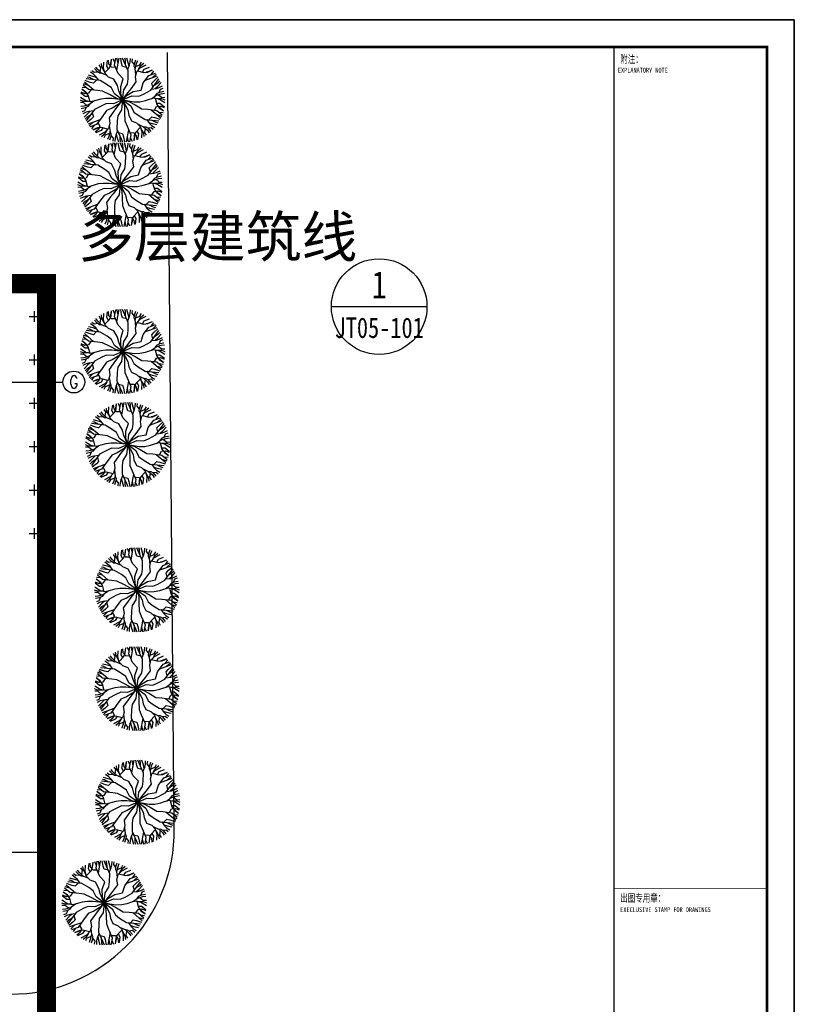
# Model space of a CAD drawing. Extents: x 499156 to 998412, y 3804642 to 7609653.
# Tile 7 of 74: x 499268 to 499325, y 3804800 to 3804872. Entities that reach past the tile are written whole.
import ezdxf
from ezdxf.enums import TextEntityAlignment as Align

# ---------------------------------------------------------------- set-up
doc = ezdxf.new("R2010")
doc.units = 0
doc.linetypes.add('DASH', pattern=[0.35, 0.25, -0.1])
doc.layers.get('0').update_dxf_attribs({"linetype": 'CONTINUOUS'})
for name, color, linetype in [('12-ab-text', 7, 'CONTINUOUS'), ('19-ab-dim', 3, 'CONTINUOUS'), ('AXIS', 3, 'CONTINUOUS'), ('AXIS_TEXT', 7, 'CONTINUOUS'), ('DLDW', 11, 'CONTINUOUS'), ('DOTE', 1, 'CONTINUOUS'), ('DX', 251, 'CONTINUOUS'), ('PUB_TITLE', 4, 'CONTINUOUS'), ('TK', 7, 'CONTINUOUS'), ('WALL', 2, 'CONTINUOUS'), ('用地红线', 1, 'CONTINUOUS'), ('绿地', 84, 'CONTINUOUS'), ('道路1', 4, 'CONTINUOUS')]:
    doc.layers.add(name, color=color, linetype=linetype)
doc.layers.get('DX').off()
doc.styles.add('_TCH_AXIS', font='COMPLEX', dxfattribs={"bigfont": 'GBCBIG'})
doc.styles.add('ab', font='simhei.ttf', dxfattribs={"width": 0.8})
doc.styles.add('COMPLEX', font='COMPLEX')
doc.styles.get("Standard").update_dxf_attribs({"font": 'rs.shx', "bigfont": 'hztxt.shx'})
doc.styles.add('TKHZ1', font='txt', dxfattribs={"width": 0.8})
doc.styles.add('宋体', font='txt')

# ---------------------------------------------------------------- blocks, each defined once
blk = doc.blocks.new('wrtgtg')
at = {"color": 4}
blk.add_line((7804, -4841), (7804, 52559), dxfattribs=at)
at = {"layer": 'PUB_TITLE'}
for p, q in [((-75296, 53559), (8804, 53559)), ((8804, 53559), (8804, -5841)), ((2204, 52559), (7804, 52559)), ((2204, 52559), (7804, 52559)), ((7804, -4841), (7804, 52559))]:
    blk.add_line(p, q, dxfattribs=at)
blk.add_lwpolyline([(-75296, -5841), (8804, -5841), (8804, 53559), (-75296, 53559)], close=True, dxfattribs=at)
at = {"layer": 'PUB_TITLE', "const_width": 100}
blk.add_lwpolyline([(-72796, -4841), (7804, -4841), (7804, 52559), (-72796, 52559)], close=True, dxfattribs=at)
at = {"layer": 'PUB_TITLE'}
for points, const_width in [([(2204, -4841), (2204, 52559)], 50), ([(2204, 21759), (7804, 21759)], 29.7)]:
    blk.add_lwpolyline(points, dxfattribs=dict(at, const_width=const_width))
at = {"layer": 'TK', "style": 'TKHZ1'}
for s, height, width, p in [('附注：', 280, 0.7, (2431, 51973)), ('出图专用章：', 280, 0.7, (2431, 21279)), ('EXECLUSIVE STAMP FOR DRAWINGS', 175, 0.8, (2431, 20904))]:
    blk.add_text(s, height=height, dxfattribs=dict(at, width=width)).set_placement(p)
at = {"layer": 'TK', "style": 'TKHZ1', "width": 0.8}
blk.add_text('EXPLANATORY NOTE', height=175, dxfattribs=at).set_placement((3257, 51710), align=Align.MIDDLE)
blk = doc.blocks.new('索引图例')
at = {"layer": '19-ab-dim'}
blk.add_line((-7, 0), (7, 0), dxfattribs=at)
blk.add_circle((0, 0), 7, dxfattribs=at)
at = {"layer": '12-ab-text', "style": 'ab', "width": 0.8, "flags": 8}
blk.add_attdef('详图号', text='', height=4, dxfattribs=at).set_placement((0, 0), align=Align.BOTTOM_CENTER)
blk.add_attdef('图纸编号', text='', height=2.5, dxfattribs=at).set_placement((0, -1.5875), align=Align.TOP_CENTER)
blk = doc.blocks.new('M_F7')
for points in [[(-215, 327), (-158, 384), (-140, 428), (-134, 489)], [(-170, 372), (-190, 407), (-181, 474)], [(-86, 391), (-135, 393), (-165, 428), (-171, 478)], [(-151, 411), (-143, 436), (-135, 489)], [(-93, 449), (-114, 494)], [(-1, -1), (-22, 73), (-24, 159), (7, 251), (-54, 315), (-98, 418), (-84, 500)], [(-71, 356), (-44, 503)], [(-55, 442), (-69, 502)], [(49, 391), (-1, 403), (-13, 441), (-24, 503)], [(-1, -1), (13, 119), (57, 188), (65, 251), (67, 349), (-1, 503)], [(34, 424), (32, 478), (24, 503)], [(76, 405), (67, 447), (50, 503)], [(60, 366), (83, 420), (91, 453), (94, 498)], [(141, 424), (114, 459), (119, 493)], [(152, 368), (139, 401), (141, 434), (157, 482)], [(159, 305), (151, 378), (166, 438), (181, 473)], [(-244, 316), (-279, 321), (-307, 340), (-340, 377)], [(-186, 291), (-253, 320), (-298, 364), (-321, 394)], [(-271, 338), (-263, 391), (-282, 422)], [(-221, 345), (-250, 397), (-256, 438)], [(-1, -1), (-47, 110), (-64, 171), (-106, 249), (-169, 274), (-212, 316), (-230, 376), (-227, 454)], [(-1, -1), (50, 68), (102, 134), (163, 215), (153, 282), (168, 340), (211, 386), (280, 422)], [(157, 402), (207, 422), (225, 454)], [(176, 348), (254, 328), (301, 334), (358, 359)], [(189, 363), (219, 413), (252, 440)], [(237, 332), (258, 367), (320, 393)], [(281, 335), (307, 341), (357, 360)], [(-315, 238), (-351, 201), (-389, 210), (-449, 231)], [(-1, -1), (-98, 71), (-135, 144), (-186, 182), (-270, 233), (-437, 251)], [(-352, 242), (-399, 267), (-425, 273)], [(-313, 269), (-355, 282), (-412, 295)], [(-288, 235), (-323, 282), (-348, 305), (-386, 331)], [(-298, 334), (-342, 329), (-369, 349)], [(-1, -1), (53, 55), (126, 99), (221, 118), (247, 203), (313, 293), (392, 322)], [(-1, -1), (110, 48), (192, 43), (250, 68), (336, 115), (436, 251)], [(273, 238), (414, 288)], [(343, 304), (372, 345)], [(363, 152), (349, 201), (376, 230), (424, 272)], [(356, 268), (401, 310)], [(-383, 121), (-409, 79), (-454, 72), (-500, 91)], [(-392, -23), (-413, 55), (-442, 93), (-492, 129)], [(-433, 75), (-451, 94), (-492, 128)], [(-437, 144), (-486, 149)], [(-1, -1), (-76, 18), (-151, 59), (-242, 105), (-301, 112), (-412, 124), (-476, 177)], [(-412, 174), (-471, 192)], [(-345, 116), (-459, 214)], [(347, 130), (405, 137), (438, 147), (479, 167)], [(385, 182), (431, 210), (448, 229)], [(389, 135), (421, 164), (461, 207)], [(438, 89), (455, 130), (487, 142)], [(-1, -1), (-132, 15), (-201, 15), (-264, 8), (-323, -9), (-381, -25), (-442, -11), (-508, 30)], [(-408, 39), (-449, 39), (-502, 80)], [(-1, -1), (138, -24), (206, -22), (275, -7), (321, 7), (379, 23), (441, 9), (506, -32)], [(344, 14), (403, 57), (463, 74), (501, 79)], [(390, 21), (411, -57), (440, -95), (490, -131)], [(395, 51), (417, 79), (447, 94), (496, 104)], [(409, 16), (468, 16), (507, 1)], [(427, 64), (469, 30), (506, 31)], [(-410, -18), (-470, -18), (-509, -3)], [(-429, -66), (-471, -32), (-508, -33)], [(-346, -16), (-405, -59), (-465, -76), (-502, -81)], [(-397, -53), (-419, -81), (-449, -96), (-498, -106)], [(-439, -91), (-457, -132), (-488, -144)], [(-1, -1), (-112, -49), (-194, -45), (-252, -70), (-338, -117), (-437, -253)], [(-1, -1), (-54, -57), (-127, -101), (-193, -129), (-248, -205), (-314, -295), (-393, -324)], [(-1, -1), (-86, -109), (-115, -148), (-164, -217), (-154, -284), (-170, -342), (-213, -388), (-281, -424)], [(-1, -1), (-14, -121), (-59, -190), (-67, -253), (-69, -351), (-1, -505)], [(-1, -1), (21, -75), (23, -161), (26, -253), (52, -317), (97, -419), (83, -502)], [(-1, -1), (74, -19), (149, -60), (228, -107), (300, -113), (410, -126), (475, -179)], [(-1, -1), (97, -73), (134, -146), (184, -184), (268, -235), (436, -253)], [(-1, -1), (63, -121), (75, -185), (105, -250), (167, -275), (210, -318), (229, -378), (226, -456)], [(381, -122), (407, -81), (453, -74), (499, -92)], [(407, -41), (448, -41), (501, -82)], [(431, -77), (449, -96), (491, -130)], [(-349, -132), (-407, -139), (-440, -149), (-480, -168)], [(-390, -137), (-422, -166), (-463, -209)], [(-386, -184), (-432, -212), (-450, -231)], [(-365, -154), (-350, -203), (-377, -232), (-426, -273)], [(314, -240), (349, -203), (387, -211), (448, -233)], [(343, -118), (457, -216)], [(410, -175), (469, -194)], [(435, -146), (485, -151)], [(-274, -240), (-416, -290)], [(-357, -270), (-403, -312)], [(-345, -306), (-373, -346)], [(-177, -350), (-256, -330), (-302, -336), (-359, -361)], [(-283, -337), (-308, -343), (-358, -362)], [(-297, -271), (-274, -314), (-290, -357), (-330, -388)], [(-239, -334), (-260, -369), (-322, -395)], [(-161, -307), (-152, -380), (-168, -440), (-183, -475)], [(213, -329), (157, -386), (139, -430), (132, -491)], [(185, -293), (251, -322), (296, -365), (319, -396)], [(219, -347), (248, -398), (255, -440)], [(242, -318), (277, -323), (305, -341), (339, -379)], [(269, -339), (261, -393), (280, -424)], [(287, -237), (322, -284), (347, -307), (384, -332)], [(296, -336), (340, -330), (367, -351)], [(312, -270), (353, -284), (411, -297)], [(350, -244), (398, -269), (423, -275)], [(-191, -364), (-221, -415), (-253, -442)], [(-159, -404), (-209, -424), (-227, -456)], [(-154, -370), (-141, -403), (-143, -436), (-158, -484)], [(-142, -426), (-115, -461), (-120, -495)], [(-61, -368), (-84, -422), (-92, -455), (-95, -500)], [(-78, -406), (-69, -449), (-51, -505)], [(-50, -392), (-1, -405), (11, -442), (23, -505)], [(-35, -426), (-34, -480), (-26, -505)], [(70, -358), (42, -505)], [(54, -444), (67, -504)], [(85, -392), (134, -394), (163, -430), (170, -479)], [(91, -451), (112, -496)], [(149, -413), (142, -438), (133, -491)], [(169, -374), (189, -409), (179, -476)]]:
    blk.add_lwpolyline(points)
at = {"width": 0.8, "flags": 9}
for tag in ['YSIZE', 'XSIZE']:
    blk.add_attdef(tag, (3, -3), '', height=0.2, dxfattribs=at)
blk = doc.blocks.new('_AXISO')
blk.add_circle((0, 0), 0.5)
at = {"layer": 'AXIS_TEXT', "style": 'COMPLEX', "width": 1.041667}
blk.add_attdef('A', text='', height=0.56, dxfattribs=at).set_placement((-0.25, -0.28), (0.25, -0.28), align=Align.FIT)
blk = doc.blocks.new('444444444444GGGGGG')
at = {"layer": 'AXIS'}
blk.add_line((775451, 555311), (779451, 555311), dxfattribs=at)
at = {"layer": 'DOTE'}
for p, q in [((743119, 555311), (779110, 555311)), ((743119, 538111), (779110, 538111))]:
    blk.add_line(p, q, dxfattribs=at)
at = {"layer": 'AXIS'}
ref = blk.add_blockref('_AXISO', (779851, 555311), dxfattribs=dict(at, xscale=800, yscale=800, zscale=800))
ref.add_attrib('A', 'G', dxfattribs={"layer": 'AXIS_TEXT', "ltscale": 10, "height": 452, "style": '_TCH_AXIS', "width": 0.853333}).set_placement((779686, 555085), (780016, 555085), align=Align.FIT)
blk = doc.blocks.new('底图')
at = {"layer": '用地红线', "linetype": 'DASH', "ltscale": 7, "const_width": 0.7}
blk.add_lwpolyline([(499203.294, 3804861.515), (499203.294, 3804814.515), (499240.294, 3804814.515), (499240.294, 3804861.515), (499203.294, 3804861.515)], close=True, dxfattribs=at)
at = {"layer": '绿地', "linetype": 'Continuous'}
for p, q in [((499239.859, 3804860.115), (499239.859, 3804860.512)), ((499239.661, 3804860.313), (499240.058, 3804860.313)), ((499239.661, 3804858.726), (499240.058, 3804858.726)), ((499239.859, 3804858.527), (499239.859, 3804858.924)), ((499239.859, 3804856.94), (499239.859, 3804857.337)), ((499239.661, 3804857.138), (499240.058, 3804857.138)), ((499239.661, 3804855.551), (499240.058, 3804855.551)), ((499239.859, 3804855.352), (499239.859, 3804855.749)), ((499239.859, 3804853.765), (499239.859, 3804854.162)), ((499239.661, 3804853.963), (499240.058, 3804853.963)), ((499239.661, 3804852.376), (499240.058, 3804852.376)), ((499239.859, 3804852.177), (499239.859, 3804852.574))]:
    blk.add_line(p, q, dxfattribs=at)
at = {"layer": '道路1', "linetype": 'Continuous'}
blk.add_line((499244.972, 3804841.569), (499244.718, 3804869.976), dxfattribs=at)
blk.add_arc((499238.973, 3804841.515), 6, 270, 0.5123, dxfattribs=at)
at = {"layer": 'WALL', "xscale": 0.001, "yscale": 0.001, "zscale": 0.001}
blk.add_blockref('444444444444GGGGGG', (498461.442, 3804302.604), dxfattribs=at)
at = {"layer": '绿地', "xscale": 0.003048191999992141, "yscale": 0.003048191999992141, "zscale": 0.003048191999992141}
for p in [(499243.083, 3804868.24), (499242.991, 3804865.141), (499243.083, 3804859.035), (499243.268, 3804855.629), (499243.605, 3804850.313), (499243.605, 3804846.698), (499243.635, 3804842.54), (499242.407, 3804838.858)]:
    blk.add_blockref('M_F7', p, dxfattribs=at)
at = {"layer": 'DLDW', "color": 0, "linetype": 'Continuous', "style": '宋体'}
blk.add_text('多层建筑线', height=1.5, dxfattribs=at).set_placement((499246.559, 3804863.234, 0.095), align=Align.MIDDLE_CENTER)

msp = doc.modelspace()

# ---------------------------------------------------------------- block references
at = {"xscale": 0.002, "yscale": 0.002, "zscale": 0.002}
msp.add_blockref('wrtgtg', (499307.001, 3804764.859), dxfattribs=at)
at = {"layer": '19-ab-dim'}
ref = msp.add_blockref('索引图例', (499294.208, 3804850.975), dxfattribs=dict(at, xscale=0.5, yscale=0.5, zscale=0.5))
ref.add_attrib('图纸编号', 'JT05-101', dxfattribs={"layer": '12-ab-text', "height": 1.5, "style": 'ab', "width": 0.8}).set_placement((499294.208, 3804850.181), align=Align.TOP_CENTER)
ref.add_attrib('详图号', '1', dxfattribs={"layer": '12-ab-text', "height": 2, "style": 'ab', "width": 0.8}).set_placement((499294.208, 3804850.975), align=Align.BOTTOM_CENTER)
at = {"layer": 'DX', "linetype": 'Continuous', "xscale": 2, "yscale": 2, "zscale": 2}
msp.add_blockref('底图', (-499210.744, -3804870.374), dxfattribs=at)

doc.saveas('drawing.dxf')
